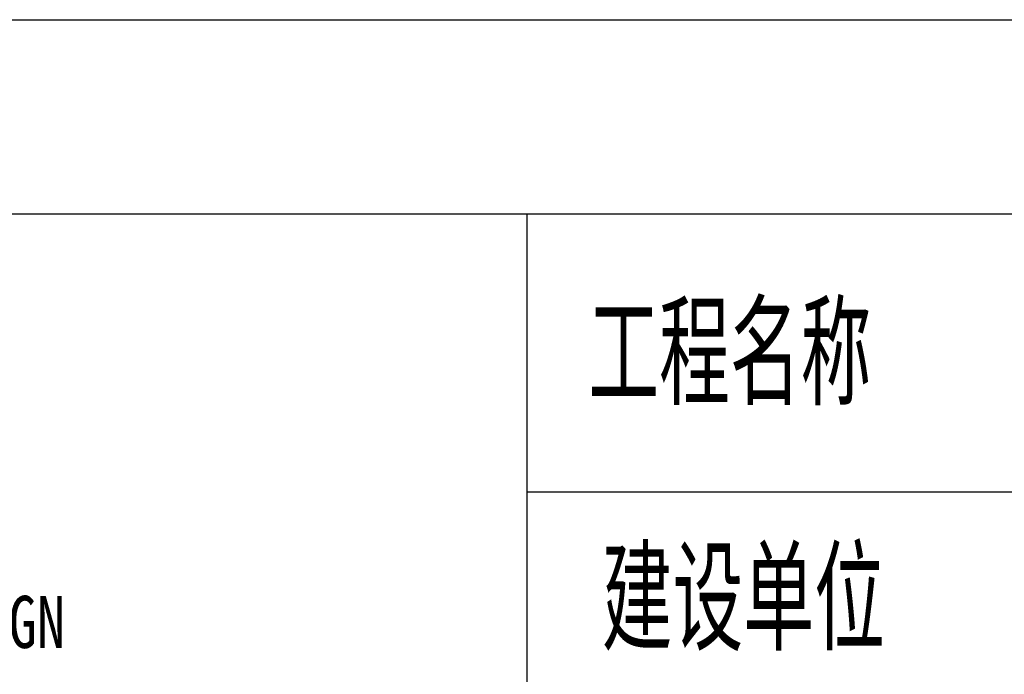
# Model space of a CAD drawing. Extents: x 427948 to 764348, y 274849 to 601549.
# Tile 33 of 212: x 435747 to 439290, y 599193 to 601549. Entities that reach past the tile are written whole.
import ezdxf

# ---------------------------------------------------------------- set-up
doc = ezdxf.new("R2010")
doc.units = 0
doc.header["$LTSCALE"] = 1000
doc.header["$MEASUREMENT"] = 0
doc.layers.get('0').update_dxf_attribs({"linetype": 'CONTINUOUS'})
doc.layers.add('图框', color=4, linetype='CONTINUOUS')
doc.styles.add('HZTXT', font='ROMANS', dxfattribs={"width": 0.8, "bigfont": 'HZTXT'})
doc.styles.add('黑体', font='simhei.ttf')

msp = doc.modelspace()

# ---------------------------------------------------------------- linework, layer by layer
at = {"layer": '图框'}
for p, q in [((447973, 600849.4), (429973, 600849.4)), ((437573, 597049.4), (437573, 600849.4)), ((437573, 599849.4), (447973, 599849.4))]:
    msp.add_line(p, q, dxfattribs=at)
msp.add_lwpolyline([(427948, 601549.4), (448973, 601549.4), (448973, 571849.4), (427948, 571849.4)], close=True, dxfattribs=at)

# ---------------------------------------------------------------- texts
for s, height, style, width, p in [('工程名称', 364, 'HZTXT', 0.7, (437792.8, 600161.5)), ('建设单位', 364, 'HZTXT', 0.7, (437841.3, 599278.1)), ('DESIGN', 187.76, '黑体', 0.8, (435297.5, 599287.8))]:
    msp.add_text(s, height=height, dxfattribs=dict(style=style, width=width)).set_placement(p)

doc.saveas('drawing.dxf')
